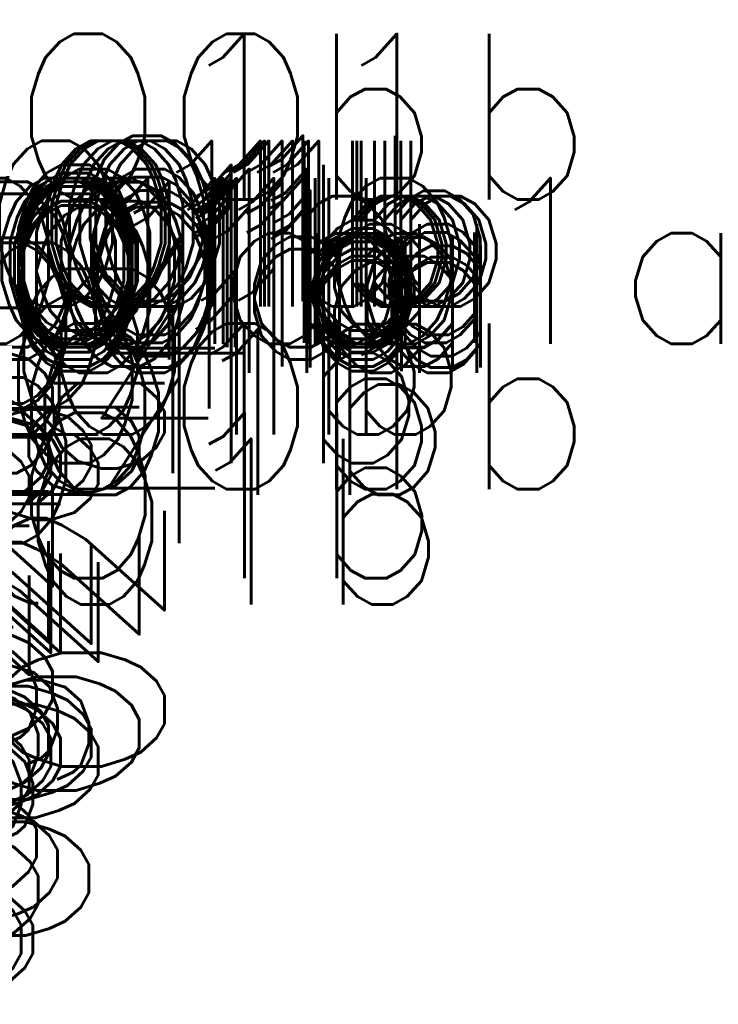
# Model space of a CAD drawing. Header units: metres. Extents: x -29 to 15534, y -4326 to 1447.
# Tile 2 of 48: x -7 to 35, y -63 to -4. Entities that reach past the tile are written whole.
import ezdxf

# ---------------------------------------------------------------- set-up
doc = ezdxf.new("R2010")
doc.units = ezdxf.units.M
doc.header["$MEASUREMENT"] = 0
for name, color, linetype in [('rexp_Lum_Custom_Labels', 7, 'Continuous'), ('rexp_Lum_Labels', 7, 'Continuous'), ('rexp_Oprawy', 7, 'Continuous')]:
    doc.layers.add(name, color=color, linetype=linetype)
doc.styles.get("Standard").update_dxf_attribs({"font": 'txt.shx'})

# ---------------------------------------------------------------- blocks, each defined once
blk = doc.blocks.new('rexp_lib_l_60')
blk = doc.blocks.new('rexp_lib_l_95')
at = {"layer": 'rexp_Lum_Custom_Labels', "color": 8, "linetype": 'Continuous', "lineweight": 18, "flags": 8}
blk.add_attdef('CustomLabel', (-8.4, -23.189), '', height=10, dxfattribs=at)
at = {"layer": 'rexp_Lum_Labels', "color": 8, "linetype": 'Continuous', "lineweight": 18, "flags": 8}
blk.add_attdef('Label', (10, 10), '', height=20, dxfattribs=at)
blk = doc.blocks.new('rexp_lib_l_74')
at = {"layer": 'rexp_Lum_Custom_Labels', "color": 8, "linetype": 'Continuous', "lineweight": 18, "flags": 8}
blk.add_attdef('CustomLabel', (-12.4, -27.089), '', height=10, dxfattribs=at)
at = {"layer": 'rexp_Lum_Labels', "color": 8, "linetype": 'Continuous', "lineweight": 18, "flags": 8}
blk.add_attdef('Label', (10, 10), '', height=20, dxfattribs=at)
blk = doc.blocks.new('rexp_lib_l_53')
at = {"layer": 'rexp_Lum_Custom_Labels', "color": 8, "linetype": 'Continuous', "lineweight": 18, "flags": 8}
blk.add_attdef('CustomLabel', (-8.4, -23.4), '', height=10, dxfattribs=at)
at = {"layer": 'rexp_Lum_Labels', "color": 8, "linetype": 'Continuous', "lineweight": 18, "flags": 8}
blk.add_attdef('Label', (10, 10), '', height=20, dxfattribs=at)
blk = doc.blocks.new('rexp_lib_l_57')
at = {"layer": 'rexp_Lum_Custom_Labels', "color": 8, "linetype": 'Continuous', "lineweight": 18, "flags": 8}
blk.add_attdef('CustomLabel', (-8.1, -50), '', height=10, rotation=90, dxfattribs=at)
at = {"layer": 'rexp_Lum_Labels', "color": 8, "linetype": 'Continuous', "lineweight": 18, "flags": 8}
blk.add_attdef('Label', (10, 10), '', height=20, dxfattribs=at)
blk = doc.blocks.new('rexp_lib_l_92')

msp = doc.modelspace()

# ---------------------------------------------------------------- block references
at = {"layer": 'rexp_Oprawy', "color": 8, "linetype": 'Continuous', "lineweight": 18}
ref = msp.add_blockref('rexp_lib_l_95', (11655.786, -1796.699), dxfattribs=at)
ref.add_attrib('CustomLabel', 'O1b', (-7.62, -14.472, -300), dxfattribs={"layer": 'rexp_Lum_Custom_Labels', "color": 8, "linetype": 'Continuous', "lineweight": 18, "height": 10})
ref = msp.add_blockref('rexp_lib_l_95', (11773.007, -1796.699), dxfattribs=at)
ref.add_attrib('CustomLabel', 'O1b', (1.6, -14.472, -300), dxfattribs={"layer": 'rexp_Lum_Custom_Labels', "color": 8, "linetype": 'Continuous', "lineweight": 18, "height": 10})
ref = msp.add_blockref('rexp_lib_l_95', (11438.943, -1471.01), dxfattribs=at)
ref.add_attrib('CustomLabel', 'O1b', (-9.578, -20.933, -300), dxfattribs={"layer": 'rexp_Lum_Custom_Labels', "color": 8, "linetype": 'Continuous', "lineweight": 18, "height": 10})
ref = msp.add_blockref('rexp_lib_l_95', (11538.316, -1471.01), dxfattribs=at)
ref.add_attrib('CustomLabel', 'O1b', (-9.578, -20.933, -300), dxfattribs={"layer": 'rexp_Lum_Custom_Labels', "color": 8, "linetype": 'Continuous', "lineweight": 18, "height": 10})
ref = msp.add_blockref('rexp_lib_l_95', (11637.689, -1471.01), dxfattribs=at)
ref.add_attrib('CustomLabel', 'O1b', (-9.578, -20.933, -300), dxfattribs={"layer": 'rexp_Lum_Custom_Labels', "color": 8, "linetype": 'Continuous', "lineweight": 18, "height": 10})
ref = msp.add_blockref('rexp_lib_l_95', (11737.061, -1471.01), dxfattribs=at)
ref.add_attrib('CustomLabel', 'O1b', (-9.578, -20.933, -300), dxfattribs={"layer": 'rexp_Lum_Custom_Labels', "color": 8, "linetype": 'Continuous', "lineweight": 18, "height": 10})
ref = msp.add_blockref('rexp_lib_l_95', (11839.365, -1471.01), dxfattribs=at)
ref.add_attrib('CustomLabel', 'O1b', (-6.647, -20.933, -300), dxfattribs={"layer": 'rexp_Lum_Custom_Labels', "color": 8, "linetype": 'Continuous', "lineweight": 18, "height": 10})
ref = msp.add_blockref('rexp_lib_l_95', (11938.996, -1471.01), dxfattribs=at)
ref.add_attrib('CustomLabel', 'O1b', (-6.388, -20.933, -300), dxfattribs={"layer": 'rexp_Lum_Custom_Labels', "color": 8, "linetype": 'Continuous', "lineweight": 18, "height": 10})
ref = msp.add_blockref('rexp_lib_l_95', (12038.627, -1471.01), dxfattribs=at)
ref.add_attrib('CustomLabel', 'O1b', (-6.13, -20.933, -300), dxfattribs={"layer": 'rexp_Lum_Custom_Labels', "color": 8, "linetype": 'Continuous', "lineweight": 18, "height": 10})
ref = msp.add_blockref('rexp_lib_l_95', (12138.801, -1471.01), dxfattribs=at)
ref.add_attrib('CustomLabel', 'O1b', (-5.329, -20.933, -300), dxfattribs={"layer": 'rexp_Lum_Custom_Labels', "color": 8, "linetype": 'Continuous', "lineweight": 18, "height": 10})
ref = msp.add_blockref('rexp_lib_l_95', (12238.801, -1471.01), dxfattribs=at)
ref.add_attrib('CustomLabel', 'O1b', (-4.702, -20.933, -300), dxfattribs={"layer": 'rexp_Lum_Custom_Labels', "color": 8, "linetype": 'Continuous', "lineweight": 18, "height": 10})
ref = msp.add_blockref('rexp_lib_l_95', (12338.801, -1470.699), dxfattribs=at)
ref.add_attrib('CustomLabel', 'O1b', (-4.074, -20.622, -300), dxfattribs={"layer": 'rexp_Lum_Custom_Labels', "color": 8, "linetype": 'Continuous', "lineweight": 18, "height": 10})
ref = msp.add_blockref('rexp_lib_l_95', (12438.51, -1471.01), dxfattribs=at)
ref.add_attrib('CustomLabel', 'O1b', (-3.738, -20.933, -300), dxfattribs={"layer": 'rexp_Lum_Custom_Labels', "color": 8, "linetype": 'Continuous', "lineweight": 18, "height": 10})
ref = msp.add_blockref('rexp_lib_l_95', (12538.5, -1471.01), dxfattribs=at)
ref.add_attrib('CustomLabel', 'O1b', (-3.121, -20.933, -300), dxfattribs={"layer": 'rexp_Lum_Custom_Labels', "color": 8, "linetype": 'Continuous', "lineweight": 18, "height": 10})
ref = msp.add_blockref('rexp_lib_l_95', (11887.621, -1097.49, 300), dxfattribs=at)
ref.add_attrib('CustomLabel', 'O1b', (-8.4, -22.389), dxfattribs={"layer": 'rexp_Lum_Custom_Labels', "color": 8, "linetype": 'Continuous', "lineweight": 18, "height": 10})
ref = msp.add_blockref('rexp_lib_l_95', (11838.557, -1211.266, 300), dxfattribs=at)
ref.add_attrib('CustomLabel', 'O1b', (-9.4, -23.189), dxfattribs={"layer": 'rexp_Lum_Custom_Labels', "color": 8, "linetype": 'Continuous', "lineweight": 18, "height": 10})
ref = msp.add_blockref('rexp_lib_l_95', (11936.057, -1315.067, 300), dxfattribs=at)
ref.add_attrib('CustomLabel', 'O1b', (-8.9, -23.189), dxfattribs={"layer": 'rexp_Lum_Custom_Labels', "color": 8, "linetype": 'Continuous', "lineweight": 18, "height": 10})
ref = msp.add_blockref('rexp_lib_l_95', (11653.807, -1098.667, 300), dxfattribs=at)
ref.add_attrib('CustomLabel', 'O1b', (-8.4, -22.889), dxfattribs={"layer": 'rexp_Lum_Custom_Labels', "color": 8, "linetype": 'Continuous', "lineweight": 18, "height": 10})
ref = msp.add_blockref('rexp_lib_l_95', (11451.106, -1027.167, 300), dxfattribs=at)
ref.add_attrib('CustomLabel', 'O1b', (-8.4, -23.189), dxfattribs={"layer": 'rexp_Lum_Custom_Labels', "color": 8, "linetype": 'Continuous', "lineweight": 18, "height": 10})
ref = msp.add_blockref('rexp_lib_l_95', (11451.106, -1098.667, 300), dxfattribs=at)
ref.add_attrib('CustomLabel', 'O1b', (-8.4, -23.189), dxfattribs={"layer": 'rexp_Lum_Custom_Labels', "color": 8, "linetype": 'Continuous', "lineweight": 18, "height": 10})
ref = msp.add_blockref('rexp_lib_l_95', (11552.407, -1098.667, 300), dxfattribs=at)
ref.add_attrib('CustomLabel', 'O1b', (-8.4, -23.189), dxfattribs={"layer": 'rexp_Lum_Custom_Labels', "color": 8, "linetype": 'Continuous', "lineweight": 18, "height": 10})
ref = msp.add_blockref('rexp_lib_l_95', (11789.021, -1097.49, 300), dxfattribs=at)
ref.add_attrib('CustomLabel', 'O1b', (-8.4, -23.189), dxfattribs={"layer": 'rexp_Lum_Custom_Labels', "color": 8, "linetype": 'Continuous', "lineweight": 18, "height": 10})
ref = msp.add_blockref('rexp_lib_l_95', (11986.221, -1097.49, 300), dxfattribs=at)
ref.add_attrib('CustomLabel', 'O1b', (-8.4, -23.189), dxfattribs={"layer": 'rexp_Lum_Custom_Labels', "color": 8, "linetype": 'Continuous', "lineweight": 18, "height": 10})
ref = msp.add_blockref('rexp_lib_l_95', (11838.557, -1315.067, 300), dxfattribs=at)
ref.add_attrib('CustomLabel', 'O1b', (-8.4, -23.189), dxfattribs={"layer": 'rexp_Lum_Custom_Labels', "color": 8, "linetype": 'Continuous', "lineweight": 18, "height": 10})
ref = msp.add_blockref('rexp_lib_l_95', (11500.786, -1315.225), dxfattribs=dict(at, rotation=270))
ref.add_attrib('CustomLabel', 'O1b', (-8.078, -23.189, -300), dxfattribs={"layer": 'rexp_Lum_Custom_Labels', "color": 8, "linetype": 'Continuous', "lineweight": 18, "height": 10})
ref = msp.add_blockref('rexp_lib_l_53', (12470.404, -1191.699), dxfattribs=at)
ref.add_attrib('CustomLabel', 'O1a', (-7.317, -22.638, -300), dxfattribs={"layer": 'rexp_Lum_Custom_Labels', "color": 8, "linetype": 'Continuous', "lineweight": 18, "height": 10})
ref = msp.add_blockref('rexp_lib_l_95', (11603.036, -1315.225), dxfattribs=dict(at, rotation=270))
ref.add_attrib('CustomLabel', 'O1b', (-5.828, -23.189, -300), dxfattribs={"layer": 'rexp_Lum_Custom_Labels', "color": 8, "linetype": 'Continuous', "lineweight": 18, "height": 10})
ref = msp.add_blockref('rexp_lib_l_53', (12397.974, -1191.699), dxfattribs=at)
ref.add_attrib('CustomLabel', 'O1a', (-3.848, -22.638, -300), dxfattribs={"layer": 'rexp_Lum_Custom_Labels', "color": 8, "linetype": 'Continuous', "lineweight": 18, "height": 10})
ref = msp.add_blockref('rexp_lib_l_53', (11655.485, -1644.251), dxfattribs=at)
ref.add_attrib('CustomLabel', 'O1a', (-13.436, -23.183, -300), dxfattribs={"layer": 'rexp_Lum_Custom_Labels', "color": 8, "linetype": 'Continuous', "lineweight": 18, "height": 10})
ref = msp.add_blockref('rexp_lib_l_95', (11936.057, -1211.266, 300), dxfattribs=at)
ref.add_attrib('CustomLabel', 'O1b', (-8.4, -23.688), dxfattribs={"layer": 'rexp_Lum_Custom_Labels', "color": 8, "linetype": 'Continuous', "lineweight": 18, "height": 10})
ref = msp.add_blockref('rexp_lib_l_53', (12405.422, -1915.501, 300), dxfattribs=at)
ref.add_attrib('CustomLabel', 'O1a', (-4, -23.133), dxfattribs={"layer": 'rexp_Lum_Custom_Labels', "color": 8, "linetype": 'Continuous', "lineweight": 18, "height": 10})
ref = msp.add_blockref('rexp_lib_l_53', (11772.169, -1644.251), dxfattribs=at)
ref.add_attrib('CustomLabel', 'O1a', (10.878, -23.183, -300), dxfattribs={"layer": 'rexp_Lum_Custom_Labels', "color": 8, "linetype": 'Continuous', "lineweight": 18, "height": 10})
ref = msp.add_blockref('rexp_lib_l_53', (12237.114, -1192.764, 300), dxfattribs=at)
ref.add_attrib('CustomLabel', 'O1a', (-12.149, -23.4), dxfattribs={"layer": 'rexp_Lum_Custom_Labels', "color": 8, "linetype": 'Continuous', "lineweight": 18, "height": 10})
ref = msp.add_blockref('rexp_lib_l_53', (12151.323, -1847.472, 300), dxfattribs=at)
ref.add_attrib('CustomLabel', 'O1a', (-8.642, -23.4), dxfattribs={"layer": 'rexp_Lum_Custom_Labels', "color": 8, "linetype": 'Continuous', "lineweight": 18, "height": 10})
ref = msp.add_blockref('rexp_lib_l_53', (12163.913, -1192.764, 300), dxfattribs=at)
ref.add_attrib('CustomLabel', 'O1a', (-8.4, -23.4), dxfattribs={"layer": 'rexp_Lum_Custom_Labels', "color": 8, "linetype": 'Continuous', "lineweight": 18, "height": 10})
ref = msp.add_blockref('rexp_lib_l_53', (12151.323, -1915.6, 300), dxfattribs=at)
ref.add_attrib('CustomLabel', 'O1a', (-8.4, -23.4), dxfattribs={"layer": 'rexp_Lum_Custom_Labels', "color": 8, "linetype": 'Continuous', "lineweight": 18, "height": 10})
ref = msp.add_blockref('rexp_lib_l_53', (12309.732, -1779.668, 300), dxfattribs=at)
ref.add_attrib('CustomLabel', 'O1a', (-8.4, -23.4), dxfattribs={"layer": 'rexp_Lum_Custom_Labels', "color": 8, "linetype": 'Continuous', "lineweight": 18, "height": 10})
ref = msp.add_blockref('rexp_lib_l_53', (12309.732, -1645, 300), dxfattribs=at)
ref.add_attrib('CustomLabel', 'O1a', (-8.4, -23.4), dxfattribs={"layer": 'rexp_Lum_Custom_Labels', "color": 8, "linetype": 'Continuous', "lineweight": 18, "height": 10})
ref = msp.add_blockref('rexp_lib_l_53', (12151.323, -1704.573, 300), dxfattribs=at)
ref.add_attrib('CustomLabel', 'O1a', (-8.177, -23.4), dxfattribs={"layer": 'rexp_Lum_Custom_Labels', "color": 8, "linetype": 'Continuous', "lineweight": 18, "height": 10})
ref = msp.add_blockref('rexp_lib_l_53', (12151.323, -1636.246, 300), dxfattribs=at)
ref.add_attrib('CustomLabel', 'O1a', (-8.177, -23.4), dxfattribs={"layer": 'rexp_Lum_Custom_Labels', "color": 8, "linetype": 'Continuous', "lineweight": 18, "height": 10})
ref = msp.add_blockref('rexp_lib_l_53', (12492.801, -1645, 300), dxfattribs=at)
ref.add_attrib('CustomLabel', 'O1a', (-5.33, -23.4), dxfattribs={"layer": 'rexp_Lum_Custom_Labels', "color": 8, "linetype": 'Continuous', "lineweight": 18, "height": 10})
ref = msp.add_blockref('rexp_lib_l_53', (12492.801, -1779.699), dxfattribs=at)
ref.add_attrib('CustomLabel', 'O1a', (-5.33, -23.431, -300), dxfattribs={"layer": 'rexp_Lum_Custom_Labels', "color": 8, "linetype": 'Continuous', "lineweight": 18, "height": 10})
ref = msp.add_blockref('rexp_lib_l_53', (12237.114, -1310.449), dxfattribs=at)
ref.add_attrib('CustomLabel', 'O1a', (-12.149, -24.135, -300), dxfattribs={"layer": 'rexp_Lum_Custom_Labels', "color": 8, "linetype": 'Continuous', "lineweight": 18, "height": 10})
ref = msp.add_blockref('rexp_lib_l_53', (12163.913, -1310.449, 300), dxfattribs=at)
ref.add_attrib('CustomLabel', 'O1a', (-8.4, -24.135), dxfattribs={"layer": 'rexp_Lum_Custom_Labels', "color": 8, "linetype": 'Continuous', "lineweight": 18, "height": 10})
ref = msp.add_blockref('rexp_lib_l_53', (11948.786, -1679.199), dxfattribs=at)
ref.add_attrib('CustomLabel', 'O1a', (-3.628, -23.932, -300), dxfattribs={"layer": 'rexp_Lum_Custom_Labels', "color": 8, "linetype": 'Continuous', "lineweight": 18, "height": 10})
ref = msp.add_blockref('rexp_lib_l_53', (12309.732, -1915.501), dxfattribs=at)
ref.add_attrib('CustomLabel', 'O1a', (-8.4, -24.568, -300), dxfattribs={"layer": 'rexp_Lum_Custom_Labels', "color": 8, "linetype": 'Continuous', "lineweight": 18, "height": 10})
ref = msp.add_blockref('rexp_lib_l_53', (12405.422, -1645, 300), dxfattribs=at)
ref.add_attrib('CustomLabel', 'O1a', (-8.4, -24.833), dxfattribs={"layer": 'rexp_Lum_Custom_Labels', "color": 8, "linetype": 'Continuous', "lineweight": 18, "height": 10})
ref = msp.add_blockref('rexp_lib_l_53', (12470.404, -1310.449), dxfattribs=at)
ref.add_attrib('CustomLabel', 'O1a', (-7.317, -24.938, -300), dxfattribs={"layer": 'rexp_Lum_Custom_Labels', "color": 8, "linetype": 'Continuous', "lineweight": 18, "height": 10})
ref = msp.add_blockref('rexp_lib_l_53', (12492.801, -1915.501, 300), dxfattribs=at)
ref.add_attrib('CustomLabel', 'O1a', (-5.33, -24.568), dxfattribs={"layer": 'rexp_Lum_Custom_Labels', "color": 8, "linetype": 'Continuous', "lineweight": 18, "height": 10})
ref = msp.add_blockref('rexp_lib_l_53', (12397.974, -1310.449), dxfattribs=at)
ref.add_attrib('CustomLabel', 'O1a', (-3.848, -24.938, -300), dxfattribs={"layer": 'rexp_Lum_Custom_Labels', "color": 8, "linetype": 'Continuous', "lineweight": 18, "height": 10})
ref = msp.add_blockref('rexp_lib_l_53', (11948.786, -1881.896), dxfattribs=at)
ref.add_attrib('CustomLabel', 'O1a', (-3.628, -24.628, -300), dxfattribs={"layer": 'rexp_Lum_Custom_Labels', "color": 8, "linetype": 'Continuous', "lineweight": 18, "height": 10})
ref = msp.add_blockref('rexp_lib_l_74', (12317.321, -1064.767, 300), dxfattribs=at)
ref.add_attrib('CustomLabel', 'O4', (-12.4, -26.788), dxfattribs={"layer": 'rexp_Lum_Custom_Labels', "color": 8, "linetype": 'Continuous', "lineweight": 18, "height": 10})
ref = msp.add_blockref('rexp_lib_l_74', (12510.721, -1064.767, 300), dxfattribs=at)
ref.add_attrib('CustomLabel', 'O4', (-12.4, -26.788), dxfattribs={"layer": 'rexp_Lum_Custom_Labels', "color": 8, "linetype": 'Continuous', "lineweight": 18, "height": 10})
ref = msp.add_blockref('rexp_lib_l_74', (12123.922, -1064.767, 300), dxfattribs=at)
ref.add_attrib('CustomLabel', 'O4', (-12.4, -27.089), dxfattribs={"layer": 'rexp_Lum_Custom_Labels', "color": 8, "linetype": 'Continuous', "lineweight": 18, "height": 10})
ref = msp.add_blockref('rexp_lib_l_74', (12123.922, -926.067, 300), dxfattribs=at)
ref.add_attrib('CustomLabel', 'O4', (-10.6, -27.089), dxfattribs={"layer": 'rexp_Lum_Custom_Labels', "color": 8, "linetype": 'Continuous', "lineweight": 18, "height": 10})
ref = msp.add_blockref('rexp_lib_l_95', (11500.786, -1210.699), dxfattribs=dict(at, rotation=270))
ref.add_attrib('CustomLabel', 'O1b', (-8.078, -28.665, -300), dxfattribs={"layer": 'rexp_Lum_Custom_Labels', "color": 8, "linetype": 'Continuous', "lineweight": 18, "height": 10})
ref = msp.add_blockref('rexp_lib_l_95', (11603.036, -1210.699), dxfattribs=dict(at, rotation=270))
ref.add_attrib('CustomLabel', 'O1b', (-5.828, -28.665, -300), dxfattribs={"layer": 'rexp_Lum_Custom_Labels', "color": 8, "linetype": 'Continuous', "lineweight": 18, "height": 10})
ref = msp.add_blockref('rexp_lib_l_95', (11552.407, -1018.978, 300), dxfattribs=at)
ref.add_attrib('CustomLabel', 'O1b', (-8.4, -30.399), dxfattribs={"layer": 'rexp_Lum_Custom_Labels', "color": 8, "linetype": 'Continuous', "lineweight": 18, "height": 10})
ref = msp.add_blockref('rexp_lib_l_74', (12317.321, -901.889, 300), dxfattribs=at)
ref.add_attrib('CustomLabel', 'O4', (-12.799, -31.011), dxfattribs={"layer": 'rexp_Lum_Custom_Labels', "color": 8, "linetype": 'Continuous', "lineweight": 18, "height": 10})
ref = msp.add_blockref('rexp_lib_l_95', (11655.786, -1931.699), dxfattribs=at)
ref.add_attrib('CustomLabel', 'O1b', (-7.62, -31.971, -300), dxfattribs={"layer": 'rexp_Lum_Custom_Labels', "color": 8, "linetype": 'Continuous', "lineweight": 18, "height": 10})
ref = msp.add_blockref('rexp_lib_l_95', (11773.007, -1931.699), dxfattribs=at)
ref.add_attrib('CustomLabel', 'O1b', (1.6, -31.971, -300), dxfattribs={"layer": 'rexp_Lum_Custom_Labels', "color": 8, "linetype": 'Continuous', "lineweight": 18, "height": 10})
ref = msp.add_blockref('rexp_lib_l_95', (11789.014, -986.22, 300), dxfattribs=at)
ref.add_attrib('CustomLabel', 'O1b', (-6.807, -32.319), dxfattribs={"layer": 'rexp_Lum_Custom_Labels', "color": 8, "linetype": 'Continuous', "lineweight": 18, "height": 10})
ref = msp.add_blockref('rexp_lib_l_92', (12775.443, -2934.545), dxfattribs=dict(at, rotation=270))
ref.add_attrib('CustomLabel', 'O2b', (-5.056, -48.545, -377), dxfattribs={"layer": 'rexp_Lum_Custom_Labels', "color": 8, "linetype": 'Continuous', "lineweight": 18, "height": 10, "rotation": 90})
ref = msp.add_blockref('rexp_lib_l_74', (12511.021, -877.711, 300), dxfattribs=at)
ref.add_attrib('CustomLabel', 'O4', (-12.4, -35.234), dxfattribs={"layer": 'rexp_Lum_Custom_Labels', "color": 8, "linetype": 'Continuous', "lineweight": 18, "height": 10})
ref = msp.add_blockref('rexp_lib_l_57', (12829.521, -1453.268), dxfattribs=dict(at, rotation=270))
ref.add_attrib('CustomLabel', 'O2a', (1.701, -50, -300), dxfattribs={"layer": 'rexp_Lum_Custom_Labels', "color": 8, "linetype": 'Continuous', "lineweight": 18, "height": 10, "rotation": 90})
ref = msp.add_blockref('rexp_lib_l_92', (12014.605, -3054.62), dxfattribs=dict(at, rotation=270))
ref.add_attrib('CustomLabel', 'O2b', (-5.295, -51.819, -377), dxfattribs={"layer": 'rexp_Lum_Custom_Labels', "color": 8, "linetype": 'Continuous', "lineweight": 18, "height": 10, "rotation": 90})
ref = msp.add_blockref('rexp_lib_l_92', (11773.175, -2094.709), dxfattribs=dict(at, rotation=270))
ref.add_attrib('CustomLabel', 'O2b', (-2.724, -52.009, -377), dxfattribs={"layer": 'rexp_Lum_Custom_Labels', "color": 8, "linetype": 'Continuous', "lineweight": 18, "height": 10, "rotation": 90})
ref = msp.add_blockref('rexp_lib_l_95', (11986.214, -961.652, 300), dxfattribs=at)
ref.add_attrib('CustomLabel', 'O1b', (-7.607, -37.351), dxfattribs={"layer": 'rexp_Lum_Custom_Labels', "color": 8, "linetype": 'Continuous', "lineweight": 18, "height": 10})
ref = msp.add_blockref('rexp_lib_l_92', (12333.332, -2214.677), dxfattribs=dict(at, rotation=270))
ref.add_attrib('CustomLabel', 'O2b', (-5.168, -52.577, -377), dxfattribs={"layer": 'rexp_Lum_Custom_Labels', "color": 8, "linetype": 'Continuous', "lineweight": 18, "height": 10, "rotation": 90})
ref = msp.add_blockref('rexp_lib_l_92', (12773.332, -2214.677), dxfattribs=dict(at, rotation=270))
ref.add_attrib('CustomLabel', 'O2b', (-4.568, -52.577, -377), dxfattribs={"layer": 'rexp_Lum_Custom_Labels', "color": 8, "linetype": 'Continuous', "lineweight": 18, "height": 10, "rotation": 90})
ref = msp.add_blockref('rexp_lib_l_57', (12826.302, -1093.621), dxfattribs=dict(at, rotation=270))
ref.add_attrib('CustomLabel', 'O2a', (0.182, -51.453, -300), dxfattribs={"layer": 'rexp_Lum_Custom_Labels', "color": 8, "linetype": 'Continuous', "lineweight": 18, "height": 10, "rotation": 90})
ref = msp.add_blockref('rexp_lib_l_92', (11773.331, -3174.699), dxfattribs=dict(at, rotation=270))
ref.add_attrib('CustomLabel', 'O2b', (-6.469, -53.899, -377), dxfattribs={"layer": 'rexp_Lum_Custom_Labels', "color": 8, "linetype": 'Continuous', "lineweight": 18, "height": 10, "rotation": 90})
ref = msp.add_blockref('rexp_lib_l_95', (11887.614, -978.031, 300), dxfattribs=at)
ref.add_attrib('CustomLabel', 'O1b', (-7.207, -38.929), dxfattribs={"layer": 'rexp_Lum_Custom_Labels', "color": 8, "linetype": 'Continuous', "lineweight": 18, "height": 10})
ref = msp.add_blockref('rexp_lib_l_57', (12825.52, -1814.067, 300), dxfattribs=dict(at, rotation=270))
ref.add_attrib('CustomLabel', 'O2a', (-2.301, -53.1), dxfattribs={"layer": 'rexp_Lum_Custom_Labels', "color": 8, "linetype": 'Continuous', "lineweight": 18, "height": 10, "rotation": 90})
at = {"layer": 'rexp_Oprawy', "color": 0, "linetype": 'Continuous', "lineweight": 18}
ref = msp.add_blockref('rexp_lib_l_60', (10535.97, -1913.553), dxfattribs=at)
ref.add_attrib('CustomLabel', 'O3', (-6.036, -58.085, -377), dxfattribs={"layer": 'rexp_Lum_Custom_Labels', "color": 8, "linetype": 'Continuous', "lineweight": 18, "height": 10, "rotation": 90})
ref = msp.add_blockref('rexp_lib_l_60', (10839.406, -1149.999, 754), dxfattribs=at)
ref.add_attrib('CustomLabel', 'O3', (-4.767, -59.332, 377), dxfattribs={"layer": 'rexp_Lum_Custom_Labels', "color": 8, "linetype": 'Continuous', "lineweight": 18, "height": 10, "rotation": 90})
ref = msp.add_blockref('rexp_lib_l_60', (10538.339, -1736.682), dxfattribs=at)
ref.add_attrib('CustomLabel', 'O3', (-2.866, -60.213, -377), dxfattribs={"layer": 'rexp_Lum_Custom_Labels', "color": 8, "linetype": 'Continuous', "lineweight": 18, "height": 10, "rotation": 90})
ref = msp.add_blockref('rexp_lib_l_60', (11238.339, -1452.667), dxfattribs=at)
ref.add_attrib('CustomLabel', 'O3', (-5.934, -60.9, -377), dxfattribs={"layer": 'rexp_Lum_Custom_Labels', "color": 8, "linetype": 'Continuous', "lineweight": 18, "height": 10, "rotation": 90})
ref = msp.add_blockref('rexp_lib_l_60', (13638.151, -1739.244), dxfattribs=at)
ref.add_attrib('CustomLabel', 'O3', (-6.962, -63.878, -377), dxfattribs={"layer": 'rexp_Lum_Custom_Labels', "color": 8, "linetype": 'Continuous', "lineweight": 18, "height": 10, "rotation": 90})
ref = msp.add_blockref('rexp_lib_l_60', (13338.364, -1739.244), dxfattribs=at)
ref.add_attrib('CustomLabel', 'O3', (-6.25, -63.878, -377), dxfattribs={"layer": 'rexp_Lum_Custom_Labels', "color": 8, "linetype": 'Continuous', "lineweight": 18, "height": 10, "rotation": 90})

doc.saveas('drawing.dxf')
